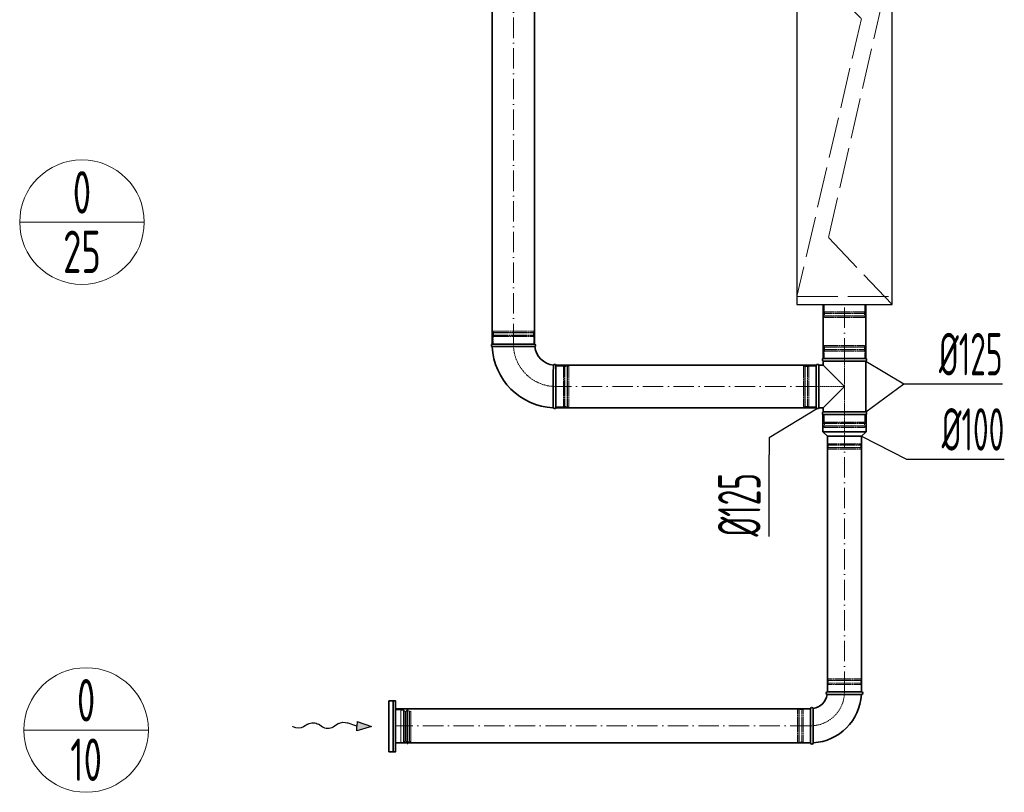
# Model space of a CAD drawing. Header units: millimetres. Extents: x 8221 to 89444, y -105166 to -5578.
# Tile 11 of 118: x 43083 to 45983, y -104946 to -102672. Entities that reach past the tile are written whole.
import ezdxf
from ezdxf.enums import TextEntityAlignment as Align

# ---------------------------------------------------------------- set-up
doc = ezdxf.new("R2010")
doc.units = ezdxf.units.MM
for name, pattern in [('ACAD_ISO02W100', [15, 12, -3]), ('ACAD_ISO10W100', [18, 12, -3, 0, -3]), ('phl_thick', [0])]:
    doc.linetypes.add(name, pattern=pattern)
for name, color, linetype, lineweight in [('VZT_05 ETA (ODVOD) - OBRYS', 6, 'Continuous', 35), ('VZT_06 ETA (ODVOD) - OSA', 6, 'ACAD_ISO10W100', 5), ('VZT_21 ZAŘÍZENÍ - OBRYS', 1, 'Continuous', 30), ('VZT_22 ZAŘÍZENÍ - DETAIL', 8, 'Continuous', 5), ('VZT_30 DISTRIBUČNÍ PRVKY - OBRYS', 1, 'Continuous', 35), ('VZT_50 POPIS - OBECNE', 7, 'Continuous', 13), ('VZT_52 POPIS - DISTRIBUCE', 7, 'Continuous', 5), ('VZT_60_KOTY - DIMENZE', 7, 'Continuous', 5)]:
    doc.layers.add(name, color=color, linetype=linetype, lineweight=lineweight)
doc.layers.add('VZT_07 ETA (ODVOD) - NETISK', color=8, linetype='ACAD_ISO02W100', lineweight=5, plot=False)
doc.styles.add('EVORA_125', font='isocp.shx', dxfattribs={"width": 0.6, "height": 125})
doc.styles.add('JS', font='isocp.shx', dxfattribs={"width": 0.6, "height": 125})

msp = doc.modelspace()

# ---------------------------------------------------------------- linework, layer by layer
at = {"color": 8, "lineweight": 5}
for points in [[(44225, -104700.1), (44223.5, -104706, 0.058981), (44223.5, -104706.7), (44223.5, -104752.2)], [(44225, -104700.1), (44226.4, -104705.8, -0.060863), (44226.5, -104706.5), (44226.5, -104752.2)], [(44205.1, -104704.7), (44212.9, -104704.7, -0.291473), (44215.3, -104706.3, -0.291473)], [(44225, -104804.3), (44223.5, -104798.4, -0.058981), (44223.5, -104797.8), (44223.5, -104752.2)], [(44225, -104804.3), (44226.4, -104798.6, 0.060863), (44226.5, -104798), (44226.5, -104752.2)], [(44205.1, -104799.7), (44212.9, -104799.7, 0.291473), (44215.3, -104798.2, 0.291473)]]:
    msp.add_lwpolyline(points, format="xyb", dxfattribs=at)
for points in [[(44190.1, -104703.7), (44205.1, -104703.7), (44205.1, -104800.7), (44190.1, -104800.7)], [(44190.1, -104703.7), (44190.1, -104800.7)], [(44212.9, -104704.7), (44212.9, -104752.2)], [(44215.6, -104706.7), (44215.6, -104752.2)], [(44219.2, -104708.3), (44219.2, -104752.2)], [(44230.9, -104707.5), (44230.9, -104752.2)], [(44231.1, -104708.5), (44235.1, -104707.1), (44235.1, -104752.2)], [(44212.9, -104799.7), (44212.9, -104752.2)], [(44215.6, -104797.8), (44215.6, -104752.2)], [(44219.2, -104796.1), (44219.2, -104752.2)], [(44230.9, -104796.9), (44230.9, -104752.2)], [(44231.1, -104796), (44235.1, -104797.4), (44235.1, -104752.2)]]:
    msp.add_lwpolyline(points, dxfattribs=at)
for centre, radius, start, end in [((44218.8, -104704.5), 3.88, 207.4993, 276.6735), ((44225.6, -104716.6), 10.5, 59.7176, 127.8378), ((44218.8, -104800), 3.88, 83.3265, 152.5007), ((44225.6, -104787.9), 10.5, 232.1622, 300.2824)]:
    msp.add_arc(centre, radius, start, end, dxfattribs=at)
at = {"layer": 'VZT_05 ETA (ODVOD) - OBRYS'}
for p, q in [((44474.5, -103626.7), (44599.5, -103626.7)), ((45574.4, -103669.2), (45449.4, -103669.2)), ((45449.4, -103676.8), (45574.4, -103676.8)), ((45449.4, -103689.2), (45449.4, -103676.8)), ((45574.4, -103826.5), (45574.4, -103676.8)), ((44662, -103689.2), (44662, -103814.2)), ((45428.9, -103689.2), (45428.9, -103814.2)), ((45436.6, -103689.2), (45436.6, -103814.2)), ((45436.6, -103689.2), (45449.4, -103689.2)), ((45511.9, -103751.7), (45449.4, -103689.2)), ((45449.4, -103814.2), (45511.9, -103751.7)), ((45436.6, -103814.2), (45449.4, -103814.2)), ((45449.4, -103826.5), (45449.4, -103814.2)), ((45449.4, -103826.5), (45574.4, -103826.5)), ((45575.4, -103834.2), (45448.4, -103834.2)), ((45448.4, -103834.2), (45448.4, -103884.7)), ((45449.4, -103834.2), (45574.4, -103834.2)), ((45575.4, -103834.2), (45575.4, -103884.7)), ((45575.4, -103884.7), (45448.4, -103884.7)), ((45461.9, -103898.2), (45448.4, -103884.7)), ((45561.9, -103898.2), (45575.4, -103884.7)), ((45561.9, -103898.2), (45461.9, -103898.2)), ((45461.9, -104650.7), (45561.9, -104650.7)), ((45561.9, -104658.7), (45511.8, -104658.7)), ((45411.9, -104800.7), (45411.9, -104700.7)), ((45419.9, -104800.7), (45419.9, -104750.6))]:
    msp.add_line(p, q, dxfattribs=at)
for points in [[(44474.5, -102048.8), (44474.5, -103626.7)], [(44599.5, -102048.8), (44599.5, -103626.7)], [(45449.4, -103510.3), (45449.4, -103669.2)], [(45574.4, -103510.3), (45574.4, -103669.2)], [(44662, -103689.2), (45428.9, -103689.2)], [(44662, -103814.2), (45428.9, -103814.2)], [(45461.9, -103898.2), (45461.9, -104650.7)], [(45561.9, -103898.2), (45561.9, -104650.7)], [(44190.1, -104700.7), (45411.9, -104700.7)], [(44190.1, -104800.7), (45411.9, -104800.7)]]:
    msp.add_lwpolyline(points, dxfattribs=at)
for centre, radius, start, end in [((44476.2, -103630.5), 4.17, 113.4678, 248.8928), ((44597.9, -103630.5), 4.17, 300.2981, 66.5322), ((44662, -103626.7), 187.5, 182.3607, 267.6393), ((44662, -103626.7), 62.5, 186.8302, 263.1698), ((44658.2, -103690.8), 4.17, 23.4678, 149.7019), ((45432.8, -103690.8), 4.17, 23.4678, 156.5322), ((45451.1, -103673), 4.17, 113.4678, 246.5322), ((45572.8, -103673), 4.17, 293.4678, 66.5322), ((44658.2, -103812.5), 4.17, 201.1072, 336.5322), ((45432.8, -103812.5), 4.17, 203.4678, 336.5322), ((45451.1, -103830.4), 4.17, 113.4678, 246.5322), ((45572.8, -103830.4), 4.17, 293.4678, 66.5322), ((45411.9, -104650.7), 150, 273.0572, 356.9428), ((45411.9, -104650.7), 50, 279.1478, 350.8522), ((45461.9, -104654.7), 4, 90, 260.8522), ((45561.9, -104654.7), 4, 270, 90), ((45415.9, -104700.7), 4, 9.1478, 180), ((45415.9, -104800.7), 4, 180, 0)]:
    msp.add_arc(centre, radius, start, end, dxfattribs=at)
for points, knots in [([(44600, -103634.1), (44600, -103634.1), (44599.9, -103634.1), (44599.6, -103634.1), (44599.3, -103634.1), (44598.2, -103634.1), (44597.5, -103634.1), (44594.3, -103634.2), (44591.2, -103634.2), (44582.2, -103634.2), (44576.1, -103634.2), (44562, -103634.3), (44554.1, -103634.3), (44537.9, -103634.3), (44529.7, -103634.4), (44513.8, -103634.4), (44506.3, -103634.4), (44493.2, -103634.4), (44487.6, -103634.4), (44480.6, -103634.4), (44478.5, -103634.4), (44475.5, -103634.4), (44474.7, -103634.4), (44474.7, -103634.4)], [197.067977, 197.067977, 197.067977, 197.067977, 201.792196, 201.792196, 209.190204, 209.190204, 218.040239, 218.040239, 237.760854, 237.760854, 262.206108, 262.206108, 286.831239, 286.831239, 311.323072, 311.323072, 335.946087, 335.946087, 360.704397, 360.704397, 377.088273, 377.088273, 394.105327, 394.105327, 394.105327, 394.105327]), ([(44654.6, -103688.7), (44654.6, -103688.7), (44654.6, -103690.3), (44654.6, -103696.4), (44654.5, -103700.9), (44654.5, -103712.3), (44654.5, -103719.1), (44654.4, -103734.1), (44654.4, -103742.2), (44654.4, -103758.6), (44654.4, -103766.7), (44654.3, -103781.9), (44654.3, -103788.8), (44654.3, -103800.6), (44654.3, -103805.3), (44654.3, -103811.9), (44654.3, -103813.8), (44654.3, -103814), (44654.3, -103814), (44654.3, -103814)], [0, 0, 0, 0, 24.235852, 24.235852, 48.531845, 48.531845, 73.024415, 73.024415, 97.570898, 97.570898, 122.078339, 122.078339, 146.53579, 146.53579, 170.957495, 170.957495, 195.359468, 195.359468, 197.168246, 197.168246, 197.168246, 197.168246]), ([(45461.3, -104658.7), (45461.3, -104658.7), (45462.4, -104658.7), (45466.9, -104658.7), (45470.4, -104658.7), (45479.2, -104658.7), (45484.6, -104658.7), (45496.5, -104658.7), (45503, -104658.7), (45510.3, -104658.7), (45511, -104658.7), (45511.8, -104658.7)], [157.874915, 157.874915, 157.874915, 157.874915, 176.103874, 176.103874, 195.460379, 195.460379, 215.101284, 215.101284, 234.82164, 234.82164, 237.034743, 237.034743, 237.034743, 237.034743]), ([(45419.9, -104750.6), (45419.9, -104744.2), (45419.9, -104737.9), (45419.9, -104725.8), (45419.9, -104720.3), (45419.9, -104710.8), (45419.9, -104706.9), (45419.9, -104701.7), (45419.9, -104700.2), (45419.9, -104700.1), (45419.9, -104700.1), (45419.9, -104700.1)], [78.71119, 78.71119, 78.71119, 78.71119, 97.804615, 97.804615, 117.523893, 117.523893, 137.264303, 137.264303, 156.831737, 156.831737, 157.874915, 157.874915, 157.874915, 157.874915])]:
    msp.add_open_spline(points, degree=3, knots=knots, dxfattribs=at)
at = {"layer": 'VZT_06 ETA (ODVOD) - OSA', "ltscale": 5}
for points in [[(44537, -103626.7), (44537, -102048.8)], [(45511.9, -103669.2), (45511.9, -103510.3)], [(45428.9, -103751.7), (44662, -103751.7)], [(45511.9, -104650.7), (45511.9, -103898.2)], [(45411.9, -104750.7), (44190.1, -104750.7)]]:
    msp.add_lwpolyline(points, dxfattribs=at)
at = {"layer": 'VZT_06 ETA (ODVOD) - OSA', "ltscale": 0.3}
for points in [[(44662, -103751.7), (44662, -103751.7, -0.414214), (44537, -103626.7), (44537, -103626.7)], [(45511.9, -104650.7), (45511.9, -104650.7, -0.414214), (45411.9, -104750.7), (45411.9, -104750.7)]]:
    msp.add_lwpolyline(points, format="xyb", dxfattribs=at)
for points in [[(45428.9, -103751.7), (45511.9, -103751.7)], [(45511.9, -103834.2), (45511.9, -103898.2)]]:
    msp.add_lwpolyline(points, dxfattribs=at)
at = {"layer": 'VZT_07 ETA (ODVOD) - NETISK', "ltscale": 0.4}
for p, q in [((45451.9, -103510.3), (45451.9, -103532.3)), ((45571.9, -103510.3), (45571.9, -103532.3)), ((45572.9, -103535.8), (45450.9, -103535.8)), ((45450.9, -103535.8), (45450.9, -103536.3)), ((45572.9, -103536.3), (45450.9, -103536.3)), ((45571.9, -103532.3), (45451.9, -103532.3)), ((45452.9, -103532.3), (45452.9, -103535.8)), ((45452.9, -103536.3), (45452.9, -103543.3)), ((45570.9, -103532.3), (45570.9, -103535.8)), ((45570.9, -103536.3), (45570.9, -103543.3)), ((45572.9, -103535.8), (45572.9, -103536.3)), ((45572.9, -103543.3), (45450.9, -103543.3)), ((45450.9, -103543.3), (45450.9, -103543.8)), ((45572.9, -103543.8), (45450.9, -103543.8)), ((45571.9, -103544.3), (45451.9, -103544.3)), ((45451.9, -103544.3), (45451.9, -103548.3)), ((45571.9, -103548.3), (45451.9, -103548.3)), ((45452.9, -103543.8), (45452.9, -103544.3)), ((45570.9, -103543.8), (45570.9, -103544.3)), ((45571.9, -103544.3), (45571.9, -103548.3)), ((45572.9, -103543.3), (45572.9, -103543.8)), ((44476, -103593.2), (44598, -103593.2)), ((44476, -103593.7), (44476, -103593.2)), ((44476, -103593.7), (44598, -103593.7)), ((44477, -103588.7), (44597, -103588.7)), ((44477, -103592.7), (44477, -103588.7)), ((44477, -103592.7), (44597, -103592.7)), ((44478, -103593.2), (44478, -103592.7)), ((44478, -103600.7), (44478, -103593.7)), ((44596, -103593.2), (44596, -103592.7)), ((44596, -103600.7), (44596, -103593.7)), ((44597, -103592.7), (44597, -103588.7)), ((44598, -103593.7), (44598, -103593.2)), ((44476, -103600.7), (44598, -103600.7)), ((44476, -103601.2), (44476, -103600.7)), ((44476, -103601.2), (44598, -103601.2)), ((44477, -103604.7), (44597, -103604.7)), ((44477, -103626.7), (44477, -103604.7)), ((44478, -103604.7), (44478, -103601.2)), ((44596, -103604.7), (44596, -103601.2)), ((44597, -103626.7), (44597, -103604.7)), ((44598, -103601.2), (44598, -103600.7)), ((45450.9, -103635.7), (45572.9, -103635.7)), ((45450.9, -103635.7), (45450.9, -103636.2)), ((45450.9, -103636.2), (45572.9, -103636.2)), ((45450.9, -103643.2), (45572.9, -103643.2)), ((45450.9, -103643.2), (45450.9, -103643.7)), ((45450.9, -103643.7), (45572.9, -103643.7)), ((45451.9, -103631.2), (45571.9, -103631.2)), ((45451.9, -103631.2), (45451.9, -103635.2)), ((45451.9, -103635.2), (45571.9, -103635.2)), ((45451.9, -103647.2), (45571.9, -103647.2)), ((45451.9, -103647.2), (45451.9, -103669.2)), ((45452.9, -103635.2), (45452.9, -103635.7)), ((45452.9, -103636.2), (45452.9, -103643.2)), ((45452.9, -103643.7), (45452.9, -103647.2)), ((45570.9, -103635.2), (45570.9, -103635.7)), ((45570.9, -103636.2), (45570.9, -103643.2)), ((45570.9, -103643.7), (45570.9, -103647.2)), ((45571.9, -103631.2), (45571.9, -103635.2)), ((45571.9, -103647.2), (45571.9, -103669.2)), ((45572.9, -103635.7), (45572.9, -103636.2)), ((45572.9, -103643.2), (45572.9, -103643.7)), ((44662, -103691.7), (44684, -103691.7)), ((44684, -103691.7), (44684, -103811.7)), ((44684, -103692.7), (44687.5, -103692.7)), ((44687.5, -103690.7), (44687.5, -103812.7)), ((44687.5, -103690.7), (44688, -103690.7)), ((44688, -103690.7), (44688, -103812.7)), ((44688, -103692.7), (44695, -103692.7)), ((44695, -103690.7), (44695, -103812.7)), ((44695, -103690.7), (44695.5, -103690.7)), ((44695.5, -103690.7), (44695.5, -103812.7)), ((44695.5, -103692.7), (44696, -103692.7)), ((44696, -103691.7), (44696, -103811.7)), ((44696, -103691.7), (44700, -103691.7)), ((44700, -103691.7), (44700, -103811.7)), ((45390.9, -103691.7), (45390.9, -103811.7)), ((45394.9, -103691.7), (45390.9, -103691.7)), ((45394.9, -103691.7), (45394.9, -103811.7)), ((45395.4, -103692.7), (45394.9, -103692.7)), ((45395.4, -103690.7), (45395.4, -103812.7)), ((45395.9, -103690.7), (45395.4, -103690.7)), ((45395.9, -103690.7), (45395.9, -103812.7)), ((45402.9, -103692.7), (45395.9, -103692.7)), ((45402.9, -103690.7), (45402.9, -103812.7)), ((45403.4, -103690.7), (45402.9, -103690.7)), ((45403.4, -103690.7), (45403.4, -103812.7)), ((45406.9, -103692.7), (45403.4, -103692.7)), ((45406.9, -103691.7), (45406.9, -103811.7)), ((45428.9, -103691.7), (45406.9, -103691.7)), ((44662, -103811.7), (44684, -103811.7)), ((44684, -103810.7), (44687.5, -103810.7)), ((44687.5, -103812.7), (44688, -103812.7)), ((44688, -103810.7), (44695, -103810.7)), ((44695, -103812.7), (44695.5, -103812.7)), ((44695.5, -103810.7), (44696, -103810.7)), ((44696, -103811.7), (44700, -103811.7)), ((45394.9, -103811.7), (45390.9, -103811.7)), ((45395.4, -103810.7), (45394.9, -103810.7)), ((45395.9, -103812.7), (45395.4, -103812.7)), ((45402.9, -103810.7), (45395.9, -103810.7)), ((45403.4, -103812.7), (45402.9, -103812.7)), ((45406.9, -103810.7), (45403.4, -103810.7)), ((45428.9, -103811.7), (45406.9, -103811.7)), ((45450.9, -103859.7), (45572.9, -103859.7)), ((45450.9, -103859.7), (45450.9, -103860.2)), ((45450.9, -103860.2), (45572.9, -103860.2)), ((45451.9, -103834.2), (45451.9, -103856.2)), ((45451.9, -103856.2), (45571.9, -103856.2)), ((45452.9, -103856.2), (45452.9, -103859.7)), ((45452.9, -103860.2), (45452.9, -103867.2)), ((45570.9, -103856.2), (45570.9, -103859.7)), ((45570.9, -103860.2), (45570.9, -103867.2)), ((45571.9, -103834.2), (45571.9, -103856.2)), ((45572.9, -103859.7), (45572.9, -103860.2)), ((45450.9, -103867.2), (45572.9, -103867.2)), ((45450.9, -103867.2), (45450.9, -103867.7)), ((45450.9, -103867.7), (45572.9, -103867.7)), ((45451.9, -103868.2), (45571.9, -103868.2)), ((45451.9, -103868.2), (45451.9, -103872.2)), ((45451.9, -103872.2), (45571.9, -103872.2)), ((45452.9, -103867.7), (45452.9, -103868.2)), ((45570.9, -103867.7), (45570.9, -103868.2)), ((45571.9, -103868.2), (45571.9, -103872.2)), ((45572.9, -103867.2), (45572.9, -103867.7)), ((45462.9, -103920.2), (45462.9, -103898.2)), ((45560.9, -103920.2), (45560.9, -103898.2)), ((45461.9, -103923.7), (45561.9, -103923.7)), ((45461.9, -103924.2), (45461.9, -103923.7)), ((45461.9, -103924.2), (45561.9, -103924.2)), ((45461.9, -103931.2), (45561.9, -103931.2)), ((45461.9, -103931.7), (45461.9, -103931.2)), ((45461.9, -103931.7), (45561.9, -103931.7)), ((45462.9, -103920.2), (45560.9, -103920.2)), ((45462.9, -103932.2), (45560.9, -103932.2)), ((45462.9, -103936.2), (45462.9, -103932.2)), ((45462.9, -103936.2), (45560.9, -103936.2)), ((45463.9, -103923.7), (45463.9, -103920.2)), ((45463.9, -103931.2), (45463.9, -103924.2)), ((45463.9, -103932.2), (45463.9, -103931.7)), ((45559.9, -103923.7), (45559.9, -103920.2)), ((45559.9, -103931.2), (45559.9, -103924.2)), ((45559.9, -103932.2), (45559.9, -103931.7)), ((45560.9, -103936.2), (45560.9, -103932.2)), ((45561.9, -103924.2), (45561.9, -103923.7)), ((45561.9, -103931.7), (45561.9, -103931.2)), ((45560.9, -104612.7), (45462.9, -104612.7)), ((45462.9, -104612.7), (45462.9, -104616.7)), ((45560.9, -104612.7), (45560.9, -104616.7)), ((45561.9, -104617.2), (45461.9, -104617.2)), ((45461.9, -104617.2), (45461.9, -104617.7)), ((45561.9, -104617.7), (45461.9, -104617.7)), ((45561.9, -104624.7), (45461.9, -104624.7)), ((45461.9, -104624.7), (45461.9, -104625.2)), ((45561.9, -104625.2), (45461.9, -104625.2)), ((45560.9, -104616.7), (45462.9, -104616.7)), ((45560.9, -104628.7), (45462.9, -104628.7)), ((45462.9, -104628.7), (45462.9, -104650.7)), ((45463.9, -104616.7), (45463.9, -104617.2)), ((45463.9, -104617.7), (45463.9, -104624.7)), ((45463.9, -104625.2), (45463.9, -104628.7)), ((45559.9, -104616.7), (45559.9, -104617.2)), ((45559.9, -104617.7), (45559.9, -104624.7)), ((45559.9, -104625.2), (45559.9, -104628.7)), ((45560.9, -104628.7), (45560.9, -104650.7)), ((45561.9, -104617.2), (45561.9, -104617.7)), ((45561.9, -104624.7), (45561.9, -104625.2)), ((45373.9, -104799.7), (45373.9, -104701.7)), ((45377.9, -104701.7), (45373.9, -104701.7)), ((45377.9, -104799.7), (45377.9, -104701.7)), ((45378.4, -104800.7), (45378.4, -104700.7)), ((45378.9, -104700.7), (45378.4, -104700.7)), ((45378.9, -104800.7), (45378.9, -104700.7)), ((45385.9, -104800.7), (45385.9, -104700.7)), ((45386.4, -104700.7), (45385.9, -104700.7)), ((45386.4, -104800.7), (45386.4, -104700.7)), ((45389.9, -104799.7), (45389.9, -104701.7)), ((45411.9, -104701.7), (45389.9, -104701.7)), ((45378.4, -104702.7), (45377.9, -104702.7)), ((45385.9, -104702.7), (45378.9, -104702.7)), ((45389.9, -104702.7), (45386.4, -104702.7)), ((45377.9, -104799.7), (45373.9, -104799.7)), ((45378.4, -104798.7), (45377.9, -104798.7)), ((45378.9, -104800.7), (45378.4, -104800.7)), ((45385.9, -104798.7), (45378.9, -104798.7)), ((45386.4, -104800.7), (45385.9, -104800.7)), ((45389.9, -104798.7), (45386.4, -104798.7)), ((45411.9, -104799.7), (45389.9, -104799.7))]:
    msp.add_line(p, q, dxfattribs=at)
msp.add_lwpolyline([(45511.9, -103834.2), (45511.9, -103669.2)], dxfattribs=at)
at = {"layer": 'VZT_21 ZAŘÍZENÍ - OBRYS'}
msp.add_lwpolyline([(45651.9, -103510.3), (45651.9, -102010.3), (45371.9, -102010.3), (45371.9, -103510.3)], close=True, dxfattribs=at)
at = {"layer": 'VZT_22 ZAŘÍZENÍ - DETAIL', "linetype": 'ACAD_ISO02W100', "lineweight": 5, "ltscale": 10}
for points in [[(45371.9, -102474), (45562, -102668.7), (45371.9, -103486.3)], [(45651.9, -103510.3), (45464.7, -103312.8), (45651.9, -102494.6)], [(45371.9, -103486.3), (45651.9, -103486.3)]]:
    msp.add_lwpolyline(points, dxfattribs=at)
at = {"layer": 'VZT_30 DISTRIBUČNÍ PRVKY - OBRYS'}
msp.add_lwpolyline([(44170.1, -104677.2), (44170.1, -104827.2), (44190.1, -104827.2), (44190.1, -104677.2)], close=True, dxfattribs=at)
msp.add_lwpolyline([(44183.3, -104827.2), (44183.3, -104677.2)], dxfattribs=at)
at = {"layer": 'VZT_50 POPIS - OBECNE'}
msp.add_line((43888.7, -104754.1), (43885.7, -104752.2), dxfattribs=at)
at = {"layer": 'VZT_50 POPIS - OBECNE', "color": 0, "lineweight": -2}
for p, q in [((43931.9, -104745.8), (43918.9, -104754)), ((43974.8, -104754.2), (43962.8, -104746.2)), ((44022.2, -104744.2), (44005.7, -104754.6)), ((44076.3, -104751.6), (44047.7, -104741.9)), ((44076.1, -104765.6), (44076.3, -104751.6)), ((44119.3, -104752.2), (44076.1, -104765.6)), ((44076.5, -104737.7), (44076.3, -104751.6)), ((44076.5, -104737.7), (44119.3, -104752.2))]:
    msp.add_line(p, q, dxfattribs=at)
at = {"layer": 'VZT_50 POPIS - OBECNE', "color": 0, "lineweight": -2, "extrusion": (0, 0, -1)}
for centre, start_param, end_param in [((43903.5, -104744.4), 0.766537, 2.320574), ((43947.2, -104755.3), 3.908129, 5.516649), ((43990.4, -104745.1), 0.766537, 2.375056), ((44037.6, -104753.7), 3.908129, 5.191299)]:
    msp.add_ellipse(centre, major_axis=(21.5, -0.3), ratio=0.625, start_param=start_param, end_param=end_param, dxfattribs=at)
at = {"layer": 'VZT_50 POPIS - OBECNE', "color": 0, "lineweight": -2}
msp.add_solid([(44076.5, -104737.7), (44076.1, -104765.6), (44119.3, -104752.2)], dxfattribs=at)
at = {"layer": 'VZT_52 POPIS - DISTRIBUCE'}
for p, q in [((43083, -103267.7), (43449.8, -103267.7)), ((43095.2, -104763), (43462, -104763))]:
    msp.add_line(p, q, dxfattribs=at)
for centre in [(43266.4, -103267.7), (43278.6, -104763)]:
    msp.add_circle(centre, 183.4, dxfattribs=at)
at = {"layer": 'VZT_60_KOTY - DIMENZE', "linetype": 'ByBlock', "lineweight": -2}
for p, q in [((45686.5, -103744), (45736.5, -103744)), ((45289.7, -103903), (45289.7, -103953)), ((45695, -103965.5), (45745, -103965.5))]:
    msp.add_line(p, q, dxfattribs=at)
for points in [[(45574.4, -103676.8), (45686.5, -103744)], [(45574.4, -103826.5), (45686.5, -103744)], [(45686.5, -103744), (45686.5, -103744)], [(45736.5, -103744), (45977.2, -103744)], [(45432.8, -103816.7), (45289.7, -103903)], [(45561.9, -103898.2), (45695, -103965.5)], [(45289.7, -104193.6), (45289.7, -103953)], [(45695, -103965.5), (45695, -103965.5)], [(45695, -103965.5), (45695, -103965.5)], [(45745, -103965.5), (45982.6, -103965.5)]]:
    msp.add_lwpolyline(points, dxfattribs=at)

# ---------------------------------------------------------------- texts
at = {"layer": 'VZT_52 POPIS - DISTRIBUCE', "ltscale": 50, "style": 'JS', "width": 0.7}
for s, p in [('0', (43266.4, -103180.2)), ('25', (43266.4, -103355.2)), ('0', (43278.6, -104675.5)), ('10', (43278.6, -104850.5))]:
    msp.add_text(s, height=125, dxfattribs=at).set_placement(p, align=Align.MIDDLE_CENTER)
at = {"layer": 'VZT_60_KOTY - DIMENZE', "linetype": 'phl_thick', "char_height": 125, "attachment_point": 3, "style": 'EVORA_125'}
for s, insert in [('%%C125', (45977.2, -103594)), ('%%C100', (45982.6, -103815.5))]:
    msp.add_mtext(s, dxfattribs=dict(at, insert=insert))
at = {"layer": 'VZT_60_KOTY - DIMENZE', "linetype": 'phl_thick', "insert": (45139.7, -104193.6), "char_height": 125, "attachment_point": 1, "rotation": 90, "style": 'EVORA_125'}
msp.add_mtext('%%C125', dxfattribs=at)

doc.saveas('drawing.dxf')
